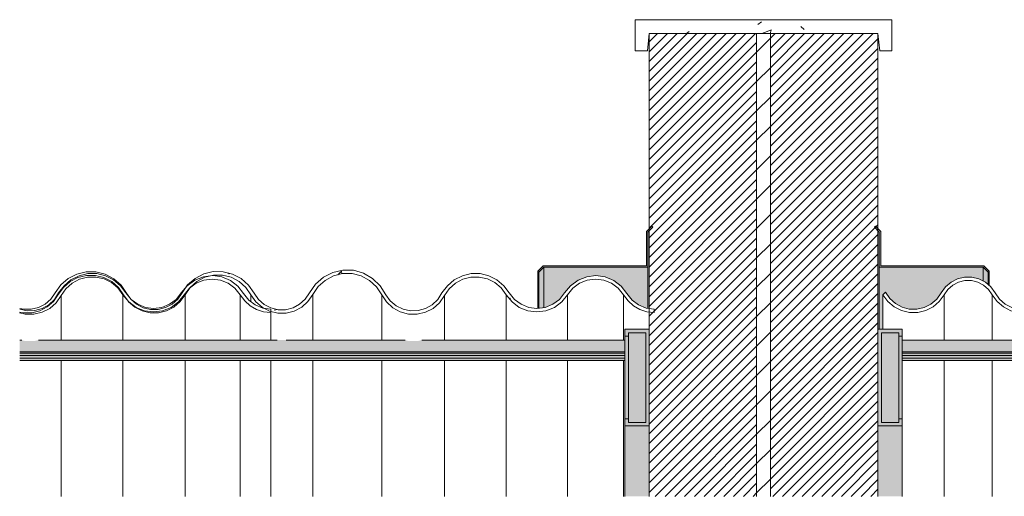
# Model space of a CAD drawing. Header units: metres. Extents: x -28.2 to -1.6, y -1.6 to 5.9.
# Tile 85 of 88: x -7.1 to -5.6, y 3.6 to 4.3. Entities that reach past the tile are written whole.
import ezdxf

# ---------------------------------------------------------------- set-up
doc = ezdxf.new("R2010")
doc.units = ezdxf.units.M
doc.layers.add('A-DETL', color=7, linetype='Continuous', lineweight=5, true_color=0x00a600)
for name, color, linetype, lineweight in [('A-DETL-GENF', 7, 'Continuous', 5), ('A-GLAZ-CWMG', 7, 'Continuous', 5), ('A-ROOF', 7, 'Continuous', 5), ('A-ROOF-MCUT', 7, 'Continuous', 15), ('A-ROOF-OTLN', 7, 'Continuous', 5), ('A-ROOF-PATT', 7, 'Continuous', 5), ('A-WALL-PATT', 7, 'Continuous', 5), ('I-WALL', 7, 'Continuous', 5)]:
    doc.layers.add(name, color=color, linetype=linetype, lineweight=lineweight)
pattern_1 = [(45, (-2.30885, 2.812), (-0.007071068, 0.007071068), [])]
pattern_2 = [(50, (-14.575, 2.812), (0.1457532, -0.0127516), [0.01524, -0.16764]), (355, (-14.575, 2.812), (-0.0281956, 0.152849), [0.01219, -0.13411]), (100.451, (-14.563, 2.811), (0.117557, 0.1400984), [0.01295, -0.14247]), (46.184, (-14.575, 2.853), (0.2168615, -0.033639), [0.02286, -0.25146]), (96.636, (-14.557, 2.85), (0.189918, 0.197943), [0.01943, -0.21371]), (351.184, (-14.575, 2.853), (0.189921, 0.197941), [0.01829, -0.20117]), (21, (-14.555, 2.843), (0.1212965, -0.0818154), [0.01524, -0.16764]), (326, (-14.555, 2.843), (0.0494422, 0.1473543), [0.01219, -0.13411]), (71.451, (-14.545, 2.836), (0.170739, 0.06554), [0.01295, -0.14247]), (37.5, (-14.575, 2.812), (0.00247227, 0.0676433), [0.00671, -0.12578, 0.00671, -0.12944, -0.13462]), (37.5, (-14.575, 2.812), (0.00247227, 0.0676433), [-0.26863, 0.00671, -0.12791]), (7.5, (-14.575, 2.812), (0.0534566, 0.0801431), [0.00671, -0.07092, 0.00671, -0.12273, -0.05131]), (7.5, (-14.575, 2.812), (0.0534566, 0.0801431), [-0.20706, 0.00671, -0.0446]), (327.5, (-14.62, 2.812), (0.1084765, -0.00458194), [0.00671, -0.04409, 0.00671, -0.15179, -0.21031]), (327.5, (-14.62, 2.812), (0.1084765, -0.00458194), [-0.2093, 0.00671, -0.20361]), (317.5, (-14.641, 2.812), (0.1185073, 0.0203419), [0.00671, -0.05933, 0.00671, -0.09855, -0.14935]), (317.5, (-14.641, 2.812), (0.1185073, 0.0203419), [-0.1713, 0.00671, -0.14265])]

# ---------------------------------------------------------------- blocks, each defined once
blk = doc.blocks.new('Rectangular Mullion - Telha Fibrocimento - Ondulada-V127-D - Chamada de detalhe 1')
at = {"layer": 'A-GLAZ-CWMG', "true_color": 0x808080}
h = blk.add_hatch(dxfattribs=at)
h.set_pattern_fill('FP_18', color=8, style=0, pattern_type=2)
h.set_pattern_definition(pattern_2)
h.paths.add_polyline_path([(-17.4861, 3.8492), (-17.492, 3.8502), (-17.4868, 3.8513), (-17.4863, 3.85)])
h.paths.add_polyline_path([(-17.3088, 3.8448), (-17.2968, 3.8476), (-17.2858, 3.8532), (-17.2765, 3.8614), (-17.2625, 3.8815), (-17.2535, 3.8896), (-17.2428, 3.8953), (-17.2309, 3.8983), (-17.2183, 3.8983), (-17.2074, 3.8958), (-17.1962, 3.8901), (-17.1873, 3.8827), (-17.1792, 3.8718), (-17.1718, 3.8626), (-17.1613, 3.8547), (-17.1491, 3.8498), (-17.1483, 3.8523), (-17.1442, 3.8491), (-17.1359, 3.8481), (-17.1303, 3.8488), (-17.1303, 3.8538), (-17.136, 3.8531), (-17.148, 3.8547), (-17.1587, 3.8591), (-17.1686, 3.8665), (-17.1757, 3.8749), (-17.1792, 3.8729), (-17.1866, 3.8835), (-17.1837, 3.8861), (-17.1866, 3.8883), (-17.1912, 3.89), (-17.1888, 3.8853), (-17.1962, 3.8919), (-17.1943, 3.8948), (-17.2052, 3.9004), (-17.2179, 3.9034), (-17.2186, 3.9006), (-17.2199, 3.9009), (-17.2328, 3.9009), (-17.2451, 3.8979), (-17.2564, 3.892), (-17.2661, 3.8836), (-17.2666, 3.8841), (-17.2729, 3.8754), (-17.2723, 3.8748), (-17.2735, 3.8731), (-17.2742, 3.8735), (-17.2789, 3.8661), (-17.2787, 3.8657), (-17.2805, 3.8633), (-17.2895, 3.8554), (-17.3001, 3.8498), (-17.3118, 3.847), (-17.3199, 3.847), (-17.3183, 3.8494), (-17.3176, 3.8497), (-17.3183, 3.8497), (-17.3291, 3.852), (-17.339, 3.8569), (-17.3475, 3.864), (-17.3551, 3.8747), (-17.3621, 3.886), (-17.373, 3.8966), (-17.3861, 3.9041), (-17.4007, 3.9082), (-17.4162, 3.9085), (-17.4305, 3.9051), (-17.444, 3.8982), (-17.4553, 3.8881), (-17.4701, 3.8664), (-17.4782, 3.8591), (-17.4878, 3.854), (-17.4926, 3.8528), (-17.4931, 3.85), (-17.4965, 3.8518), (-17.4984, 3.8513), (-17.5099, 3.8514), (-17.5198, 3.8538), (-17.5295, 3.8589), (-17.5377, 3.8661), (-17.552, 3.8868), (-17.5626, 3.8962), (-17.5751, 3.9028), (-17.5896, 3.9062), (-17.6029, 3.9063), (-17.6166, 3.903), (-17.6291, 3.8965), (-17.6398, 3.8871), (-17.6542, 3.8665), (-17.6623, 3.8593), (-17.6719, 3.8543), (-17.6824, 3.8517), (-17.6939, 3.8518), (-17.7038, 3.8542), (-17.7134, 3.8592), (-17.7216, 3.8664), (-17.7359, 3.8869), (-17.7464, 3.8961), (-17.7588, 3.9026), (-17.7729, 3.9059), (-17.7863, 3.906), (-17.7999, 3.9026), (-17.8123, 3.8962), (-17.8228, 3.887), (-17.8372, 3.8666), (-17.8454, 3.8595), (-17.855, 3.8545), (-17.8655, 3.852), (-17.8767, 3.8521), (-17.8867, 3.8545), (-17.8963, 3.8595), (-17.9045, 3.8666), (-17.9169, 3.8841), (-17.9249, 3.8911), (-17.9342, 3.8959), (-17.945, 3.8984), (-17.955, 3.8984), (-17.9652, 3.8959), (-17.9745, 3.8911), (-17.9825, 3.8841), (-17.9951, 3.8666), (-18.0034, 3.8595), (-18.0132, 3.8546), (-18.0238, 3.8522), (-18.0347, 3.8523), (-18.0461, 3.8556), (-18.0548, 3.8603), (-18.063, 3.8676), (-18.0691, 3.8767), (-18.0728, 3.8729), (-18.0658, 3.8632), (-18.0567, 3.8555), (-18.0452, 3.8498), (-18.0345, 3.8472), (-18.0226, 3.8472), (-18.011, 3.85), (-18.0004, 3.8555), (-17.9914, 3.8632), (-17.9789, 3.8806), (-17.9718, 3.8868), (-17.9635, 3.8912), (-17.9544, 3.8934), (-17.9445, 3.8933), (-17.9357, 3.8911), (-17.9276, 3.8868), (-17.9205, 3.8806), (-17.9081, 3.8631), (-17.899, 3.8553), (-17.8884, 3.8498), (-17.8762, 3.8469), (-17.8648, 3.847), (-17.8531, 3.8498), (-17.8425, 3.8554), (-17.8335, 3.8633), (-17.8191, 3.8836), (-17.8094, 3.892), (-17.7981, 3.8979), (-17.7857, 3.9009), (-17.7729, 3.9009), (-17.7606, 3.8979), (-17.7492, 3.8919), (-17.7396, 3.8835), (-17.7253, 3.863), (-17.7162, 3.8551), (-17.7056, 3.8495), (-17.6933, 3.8466), (-17.6819, 3.8466), (-17.6702, 3.8495), (-17.6596, 3.8551), (-17.6505, 3.8631), (-17.6361, 3.8836), (-17.6264, 3.8922), (-17.615, 3.8982), (-17.6025, 3.9013), (-17.5888, 3.9011), (-17.5771, 3.8982), (-17.5656, 3.8922), (-17.5559, 3.8836), (-17.5416, 3.8629), (-17.5325, 3.8548), (-17.5217, 3.8491), (-17.5093, 3.8462), (-17.4978, 3.8463), (-17.4861, 3.8492), (-17.4753, 3.855), (-17.4663, 3.8631), (-17.4517, 3.8846), (-17.4415, 3.8937), (-17.4295, 3.9001), (-17.4158, 3.9034), (-17.4026, 3.9034), (-17.3894, 3.9), (-17.3774, 3.8936), (-17.3673, 3.8843), (-17.3596, 3.8729), (-17.356, 3.8729), (-17.3515, 3.8666), (-17.3483, 3.8638), (-17.3528, 3.8626), (-17.3526, 3.8624), (-17.3433, 3.8595), (-17.3456, 3.8559), (-17.3438, 3.8541), (-17.333, 3.8482), (-17.3211, 3.845), (-17.3117, 3.8448)])
h.paths.add_polyline_path([(-17.1404, 3.8505), (-17.144, 3.8525), (-17.1403, 3.8516)])
h.paths.add_polyline_path([(-17.172, 3.8633), (-17.1741, 3.8698), (-17.1686, 3.8664), (-17.1718, 3.8635)])
h.paths.add_polyline_path([(-17.2805, 3.8633), (-17.2801, 3.865), (-17.2812, 3.864)])
at = {"layer": 'A-GLAZ-CWMG'}
for p, q in [((-18.0691, 3.8767), (-18.0728, 3.8729)), ((-18.0728, 3.8231), (-18.0728, 3.8729)), ((-17.9843, 3.8074), (-17.9843, 3.8729)), ((-17.9151, 3.8074), (-17.9151, 3.8729)), ((-17.8265, 3.8074), (-17.8265, 3.8731)), ((-17.7322, 3.8074), (-17.7322, 3.8729)), ((-17.6436, 3.8074), (-17.6436, 3.873)), ((-17.5485, 3.8729), (-17.5485, 3.8074)), ((-17.4594, 3.855), (-17.4594, 3.8732)), ((-17.2694, 3.8074), (-17.2694, 3.8716)), ((-17.1801, 3.8074), (-17.1801, 3.8729)), ((-17.9843, 3.5819), (-17.9843, 3.7782)), ((-17.9151, 3.5819), (-17.9151, 3.7782)), ((-17.8265, 3.5819), (-17.8265, 3.7782)), ((-17.7322, 3.5819), (-17.7322, 3.7782)), ((-17.6436, 3.5819), (-17.6436, 3.7782)), ((-17.5485, 3.7782), (-17.5485, 3.5819)), ((-17.2694, 3.5819), (-17.2694, 3.7782)), ((-17.1801, 3.5819), (-17.1801, 3.7782))]:
    blk.add_line(p, q, dxfattribs=at)
at = {"layer": 'A-GLAZ-CWMG', "flags": 128}
for points in [[(-17.3541, 3.873), (-17.3621, 3.886), (-17.373, 3.8966), (-17.3861, 3.9041), (-17.4007, 3.9082), (-17.4158, 3.9086), (-17.4305, 3.9051), (-17.444, 3.8982), (-17.4553, 3.8881), (-17.4639, 3.8755)], [(-17.9108, 3.8755), (-17.9169, 3.8841), (-17.9249, 3.8911), (-17.9342, 3.8959), (-17.9445, 3.8984), (-17.955, 3.8984), (-17.9652, 3.8959), (-17.9745, 3.8911), (-17.9825, 3.8841), (-17.9886, 3.8755)], [(-17.9843, 3.8729), (-17.9789, 3.8806), (-17.9718, 3.8868), (-17.9635, 3.8912), (-17.9544, 3.8934), (-17.945, 3.8934), (-17.9359, 3.8912), (-17.9276, 3.8868), (-17.9205, 3.8806), (-17.9151, 3.8729)], [(-17.7279, 3.8753), (-17.7359, 3.8869), (-17.7464, 3.8961), (-17.7588, 3.9026), (-17.7724, 3.9059), (-17.7863, 3.906), (-17.7999, 3.9026), (-17.8123, 3.8962), (-17.8228, 3.887), (-17.8309, 3.8755)], [(-17.8265, 3.8731), (-17.8191, 3.8836), (-17.8094, 3.892), (-17.7981, 3.8979), (-17.7857, 3.9009), (-17.7729, 3.9009), (-17.7606, 3.8979), (-17.7492, 3.8919), (-17.7396, 3.8835), (-17.7322, 3.8729)], [(-17.544, 3.8751), (-17.552, 3.8868), (-17.5626, 3.8962), (-17.5751, 3.9028), (-17.5888, 3.9062), (-17.6029, 3.9063), (-17.6166, 3.903), (-17.6291, 3.8965), (-17.6398, 3.8871), (-17.6479, 3.8755)], [(-17.6436, 3.873), (-17.6361, 3.8836), (-17.6264, 3.8922), (-17.615, 3.8982), (-17.6025, 3.9013), (-17.5896, 3.9013), (-17.5771, 3.8982), (-17.5656, 3.8922), (-17.5559, 3.8836), (-17.5485, 3.8729)], [(-17.4594, 3.8732), (-17.4517, 3.8846), (-17.4415, 3.8937), (-17.4295, 3.9001), (-17.4162, 3.9034), (-17.4026, 3.9034), (-17.3894, 3.9), (-17.3774, 3.8936), (-17.3673, 3.8843), (-17.3596, 3.8729)], [(-17.1758, 3.8755), (-17.1836, 3.886), (-17.1936, 3.8945), (-17.2052, 3.9004), (-17.2179, 3.9034), (-17.2309, 3.9034), (-17.2435, 3.9004), (-17.2552, 3.8945), (-17.2651, 3.886), (-17.2729, 3.8755)], [(-17.2694, 3.8716), (-17.2625, 3.8815), (-17.2535, 3.8896), (-17.2428, 3.8953), (-17.2312, 3.8983), (-17.2191, 3.8985), (-17.2074, 3.8958), (-17.1966, 3.8904), (-17.1873, 3.8827), (-17.1801, 3.8729)], [(-18.0728, 3.8729), (-18.0658, 3.8632), (-18.0567, 3.8555), (-18.0461, 3.85), (-18.0345, 3.8472), (-18.0226, 3.8472), (-18.011, 3.85), (-18.0004, 3.8555), (-17.9914, 3.8632), (-17.9843, 3.8729)], [(-17.9886, 3.8755), (-17.9951, 3.8666), (-18.0034, 3.8595), (-18.0132, 3.8546), (-18.0238, 3.8522), (-18.0347, 3.8523), (-18.0452, 3.8551), (-18.0548, 3.8603), (-18.063, 3.8676), (-18.0691, 3.8767)], [(-17.9151, 3.8729), (-17.9081, 3.8631), (-17.899, 3.8553), (-17.8884, 3.8498), (-17.8767, 3.8469), (-17.8648, 3.847), (-17.8531, 3.8498), (-17.8425, 3.8554), (-17.8335, 3.8633), (-17.8265, 3.8731)], [(-17.8309, 3.8755), (-17.8372, 3.8666), (-17.8454, 3.8595), (-17.855, 3.8545), (-17.8655, 3.852), (-17.8762, 3.852), (-17.8867, 3.8545), (-17.8963, 3.8595), (-17.9045, 3.8666), (-17.9108, 3.8755)], [(-17.7322, 3.8729), (-17.7253, 3.863), (-17.7162, 3.8551), (-17.7056, 3.8495), (-17.6939, 3.8466), (-17.6819, 3.8466), (-17.6702, 3.8495), (-17.6596, 3.8551), (-17.6505, 3.8631), (-17.6436, 3.873)], [(-17.6479, 3.8755), (-17.6542, 3.8665), (-17.6623, 3.8593), (-17.6719, 3.8543), (-17.6824, 3.8517), (-17.6933, 3.8516), (-17.7038, 3.8542), (-17.7134, 3.8592), (-17.7216, 3.8664), (-17.7279, 3.8753)], [(-17.5485, 3.8729), (-17.5416, 3.8629), (-17.5325, 3.8548), (-17.5217, 3.8491), (-17.5099, 3.8462), (-17.4978, 3.8463), (-17.4861, 3.8492), (-17.4753, 3.855), (-17.4663, 3.8631), (-17.4594, 3.8732)], [(-17.4639, 3.8755), (-17.4701, 3.8664), (-17.4782, 3.8591), (-17.4878, 3.854), (-17.4984, 3.8513), (-17.5093, 3.8512), (-17.5198, 3.8538), (-17.5295, 3.8589), (-17.5377, 3.8661), (-17.544, 3.8751)], [(-17.3596, 3.8729), (-17.3528, 3.8626), (-17.3438, 3.8541), (-17.333, 3.8482), (-17.3211, 3.845), (-17.3088, 3.8448), (-17.2968, 3.8476), (-17.2858, 3.8532), (-17.2765, 3.8614), (-17.2694, 3.8716)], [(-17.2729, 3.8755), (-17.2789, 3.8661), (-17.287, 3.8585), (-17.2966, 3.853), (-17.3073, 3.85), (-17.3183, 3.8497), (-17.3291, 3.852), (-17.339, 3.8569), (-17.3475, 3.864), (-17.3541, 3.873)], [(-17.1801, 3.8729), (-17.1718, 3.8626), (-17.1613, 3.8547), (-17.1491, 3.8498), (-17.136, 3.8481), (-17.1303, 3.8484)], [(-17.1303, 3.8535), (-17.1359, 3.8531), (-17.1477, 3.8546), (-17.1587, 3.8591), (-17.1683, 3.8662), (-17.1758, 3.8755)]]:
    blk.add_lwpolyline(points, dxfattribs=at)
blk = doc.blocks.new('LONGARINA_STEEL_FRAME - LONGARINA_STEEL_FRAME-1917798-D - Chamada de detalhe 1')
at = {"layer": 'A-ROOF', "true_color": 0x4b4b4b}
blk.add_hatch(color=251, dxfattribs=at).paths.add_polyline_path([(-18.08, 3.6835), (-18.045, 3.6835), (-18.045, 3.6937), (-18.05, 3.6937), (-18.05, 3.6886), (-18.075, 3.6886), (-18.075, 3.818), (-18.05, 3.818), (-18.05, 3.813), (-18.045, 3.813), (-18.045, 3.8231), (-18.08, 3.8231), (-18.08, 3.707)])
at = {"layer": 'A-ROOF', "true_color": 0xd1d1d1}
for points in [[(-18.05, 3.6886), (-18.05, 3.818), (-18.075, 3.818), (-18.075, 3.6886)], [(-18.045, 3.6937), (-18.045, 3.813), (-18.05, 3.813), (-18.05, 3.6937), (-18.0461, 3.6937)], [(-17.1987, 3.7906), (-17.1303, 3.7906), (-17.1303, 3.8074), (-17.3021, 3.8074), (-17.3088, 3.8059), (-17.3211, 3.8061), (-17.3262, 3.8074), (-18.045, 3.8074), (-18.045, 3.7906), (-17.267, 3.7906)], [(-17.1987, 3.7886), (-17.1303, 3.7886), (-17.1303, 3.7906), (-18.045, 3.7906), (-18.045, 3.7886), (-17.267, 3.7886)], [(-17.5405, 3.7854), (-17.1303, 3.7854), (-17.1303, 3.7886), (-18.045, 3.7886), (-18.045, 3.7854), (-17.6772, 3.7854)], [(-17.1451, 3.7815), (-17.1303, 3.7815), (-17.1303, 3.7854), (-18.045, 3.7854), (-18.045, 3.7815), (-17.1987, 3.7815)], [(-17.1352, 3.7782), (-17.1303, 3.7782), (-17.1303, 3.7815), (-18.045, 3.7815), (-18.045, 3.7782), (-17.136, 3.7782)], [(-18.045, 3.5819), (-18.045, 3.6835), (-18.08, 3.6835), (-18.08, 3.5819), (-18.078, 3.5819)]]:
    blk.add_hatch(color=254, dxfattribs=at).paths.add_polyline_path(points)
at = {"layer": 'A-ROOF'}
for p, q in [((-18.08, 3.8231), (-18.08, 3.6835)), ((-18.045, 3.8231), (-18.08, 3.8231)), ((-18.045, 3.813), (-18.045, 3.8231)), ((-18.075, 3.6886), (-18.075, 3.818)), ((-18.075, 3.818), (-18.05, 3.818)), ((-18.05, 3.818), (-18.05, 3.813)), ((-18.05, 3.813), (-18.045, 3.813)), ((-18.045, 3.6937), (-18.05, 3.6937)), ((-18.05, 3.6937), (-18.05, 3.6886)), ((-18.045, 3.6835), (-18.045, 3.6937)), ((-18.08, 3.6835), (-18.045, 3.6835)), ((-18.05, 3.6886), (-18.075, 3.6886))]:
    blk.add_line(p, q, dxfattribs=at)
at = {"layer": 'A-ROOF', "color": 8, "true_color": 0x808080}
for p, q in [((-18.05, 3.6937), (-18.05, 3.813)), ((-18.045, 3.6937), (-18.045, 3.813)), ((-17.5105, 3.8074), (-18.045, 3.8074)), ((-17.3262, 3.8074), (-17.4975, 3.8074)), ((-17.1303, 3.8074), (-17.3021, 3.8074)), ((-17.1303, 3.7906), (-18.045, 3.7906)), ((-17.1303, 3.7886), (-18.045, 3.7886)), ((-17.1303, 3.7854), (-18.045, 3.7854)), ((-17.1303, 3.7815), (-18.045, 3.7815)), ((-17.1303, 3.7782), (-18.045, 3.7782)), ((-18.045, 3.5819), (-18.045, 3.6835))]:
    blk.add_line(p, q, dxfattribs=at)
blk = doc.blocks.new('Rectangular Mullion - Telha Fibrocimento - Ondulada-2565197-D - Chamada de detalhe 1')
at = {"layer": 'A-GLAZ-CWMG', "true_color": 0x808080}
h = blk.add_hatch(dxfattribs=at)
h.set_pattern_fill('FP_18', color=8, style=0, pattern_type=2)
h.set_pattern_definition(pattern_2)
h.paths.add_polyline_path([(-19.2978, 3.8448), (-19.2858, 3.8476), (-19.2748, 3.8532), (-19.2655, 3.8614), (-19.2515, 3.8815), (-19.2425, 3.8896), (-19.2318, 3.8953), (-19.2199, 3.8983), (-19.2073, 3.8983), (-19.1964, 3.8958), (-19.1852, 3.8901), (-19.1763, 3.8827), (-19.1682, 3.8718), (-19.1608, 3.8626), (-19.1503, 3.8547), (-19.1381, 3.8498), (-19.1373, 3.8523), (-19.1332, 3.8491), (-19.1249, 3.8481), (-19.112, 3.8497), (-19.107, 3.8517), (-19.1079, 3.8543), (-19.1024, 3.8546), (-19.1072, 3.8546), (-19.1014, 3.8577), (-19.0997, 3.8546), (-19.0886, 3.8631), (-19.0803, 3.8734), (-19.0839, 3.8755), (-19.0788, 3.8831), (-19.0925, 3.8662), (-19.1021, 3.8591), (-19.1131, 3.8546), (-19.125, 3.8531), (-19.137, 3.8547), (-19.1477, 3.8591), (-19.1576, 3.8665), (-19.1647, 3.8749), (-19.1682, 3.8729), (-19.1756, 3.8835), (-19.1727, 3.8861), (-19.1756, 3.8883), (-19.1802, 3.89), (-19.1778, 3.8853), (-19.1852, 3.8919), (-19.1833, 3.8948), (-19.1942, 3.9004), (-19.2069, 3.9034), (-19.2076, 3.9006), (-19.2089, 3.9009), (-19.2218, 3.9009), (-19.2341, 3.8979), (-19.2454, 3.892), (-19.2551, 3.8836), (-19.2556, 3.8841), (-19.2619, 3.8754), (-19.2613, 3.8748), (-19.2625, 3.8731), (-19.2632, 3.8735), (-19.2679, 3.8661), (-19.2677, 3.8657), (-19.2695, 3.8633), (-19.2785, 3.8554), (-19.2891, 3.8498), (-19.3008, 3.847), (-19.3089, 3.847), (-19.3073, 3.8494), (-19.3066, 3.8497), (-19.3073, 3.8497), (-19.3181, 3.852), (-19.3181, 3.8471), (-19.3101, 3.845), (-19.3007, 3.8448)])
h.paths.add_polyline_path([(-18.9556, 3.8472), (-18.9556, 3.8486), (-18.9577, 3.8491), (-18.9662, 3.8536), (-18.9672, 3.8537), (-18.9782, 3.8582), (-18.9876, 3.8653), (-19.0033, 3.8852), (-19.014, 3.8934), (-19.0264, 3.8986), (-19.0404, 3.9004), (-19.0446, 3.8998), (-19.051, 3.8982), (-19.0624, 3.8922), (-19.0721, 3.8836), (-19.0732, 3.8822), (-19.0635, 3.8894), (-19.0523, 3.8939), (-19.0397, 3.8954), (-19.0284, 3.8939), (-19.0172, 3.8895), (-19.0075, 3.8823), (-18.9998, 3.8729), (-18.9935, 3.8642), (-18.9856, 3.857), (-18.9762, 3.8516), (-18.9662, 3.8483), (-18.9558, 3.8472)])
h.paths.add_polyline_path([(-19.1294, 3.8505), (-19.133, 3.8525), (-19.1293, 3.8516)])
h.paths.add_polyline_path([(-19.161, 3.8633), (-19.1631, 3.8698), (-19.1576, 3.8664), (-19.1608, 3.8635)])
h.paths.add_polyline_path([(-19.2695, 3.8633), (-19.2691, 3.865), (-19.2702, 3.864)])
at = {"layer": 'A-GLAZ-CWMG'}
for p, q in [((-19.2584, 3.8716), (-19.2584, 3.8074)), ((-19.1691, 3.8729), (-19.1691, 3.8074)), ((-18.9998, 3.8729), (-18.9998, 3.8074)), ((-18.9556, 3.8472), (-18.9556, 3.8522)), ((-18.9556, 3.8472), (-18.9556, 3.8074)), ((-19.2584, 3.7782), (-19.2584, 3.5819)), ((-19.1691, 3.7782), (-19.1691, 3.5819)), ((-18.9998, 3.7782), (-18.9998, 3.5819)), ((-18.9556, 3.7782), (-18.9556, 3.5819))]:
    blk.add_line(p, q, dxfattribs=at)
at = {"layer": 'A-GLAZ-CWMG', "flags": 128}
for points in [[(-19.1648, 3.8755), (-19.1726, 3.886), (-19.1826, 3.8945), (-19.1942, 3.9004), (-19.2069, 3.9034), (-19.2199, 3.9034), (-19.2325, 3.9004), (-19.2442, 3.8945), (-19.2541, 3.886), (-19.2619, 3.8755)], [(-19.2584, 3.8716), (-19.2515, 3.8815), (-19.2425, 3.8896), (-19.2318, 3.8953), (-19.2202, 3.8983), (-19.2081, 3.8985), (-19.1964, 3.8958), (-19.1856, 3.8904), (-19.1763, 3.8827), (-19.1691, 3.8729)], [(-18.995, 3.8746), (-19.0033, 3.8852), (-19.014, 3.8934), (-19.0264, 3.8986), (-19.0397, 3.9005), (-19.0531, 3.8989), (-19.0656, 3.8939), (-19.0764, 3.886), (-19.085, 3.8755)], [(-19.0808, 3.8728), (-19.0732, 3.8822), (-19.0635, 3.8894), (-19.0523, 3.8939), (-19.0404, 3.8954), (-19.0284, 3.8939), (-19.0172, 3.8895), (-19.0075, 3.8823), (-18.9998, 3.8729)], [(-19.3182, 3.8468), (-19.3101, 3.845), (-19.2978, 3.8448), (-19.2858, 3.8476), (-19.2748, 3.8532), (-19.2655, 3.8614), (-19.2584, 3.8716)], [(-19.2619, 3.8755), (-19.2679, 3.8661), (-19.276, 3.8585), (-19.2856, 3.853), (-19.2963, 3.85), (-19.3073, 3.8497), (-19.3181, 3.852)], [(-19.1691, 3.8729), (-19.1608, 3.8626), (-19.1503, 3.8547), (-19.1381, 3.8498), (-19.125, 3.8481), (-19.112, 3.8497), (-19.0997, 3.8546), (-19.0891, 3.8625), (-19.0808, 3.8728)], [(-19.085, 3.8755), (-19.0925, 3.8662), (-19.1021, 3.8591), (-19.1131, 3.8546), (-19.1249, 3.8531), (-19.1367, 3.8546), (-19.1477, 3.8591), (-19.1573, 3.8662), (-19.1648, 3.8755)], [(-18.9998, 3.8729), (-18.9935, 3.8642), (-18.9856, 3.857), (-18.9763, 3.8516), (-18.9662, 3.8483), (-18.9556, 3.8472)], [(-18.9556, 3.8522), (-18.9672, 3.8537), (-18.9782, 3.8582), (-18.9876, 3.8653), (-18.995, 3.8746)]]:
    blk.add_lwpolyline(points, dxfattribs=at)
blk = doc.blocks.new('Rectangular Mullion - Telha Fibrocimento - Ondulada-V128-D - Chamada de detalhe 1')
at = {"layer": 'A-GLAZ-CWMG', "true_color": 0x808080}
h = blk.add_hatch(dxfattribs=at)
h.set_pattern_fill('FP_18', color=8, style=0, pattern_type=2)
h.set_pattern_definition(pattern_2)
h.paths.add_polyline_path([(-18.7448, 3.8448), (-18.7328, 3.8476), (-18.7218, 3.8532), (-18.7125, 3.8614), (-18.6985, 3.8815), (-18.6895, 3.8896), (-18.6788, 3.8953), (-18.6669, 3.8983), (-18.6543, 3.8983), (-18.6434, 3.8958), (-18.6326, 3.8904), (-18.6233, 3.8827), (-18.6161, 3.8729), (-18.6078, 3.8626), (-18.5973, 3.8547), (-18.5851, 3.8498), (-18.5719, 3.8481), (-18.559, 3.8497), (-18.5467, 3.8546), (-18.5361, 3.8625), (-18.5202, 3.8822), (-18.5105, 3.8894), (-18.4993, 3.8939), (-18.4867, 3.8954), (-18.4754, 3.8939), (-18.4642, 3.8895), (-18.4545, 3.8823), (-18.4468, 3.8729), (-18.4405, 3.8642), (-18.4326, 3.857), (-18.4233, 3.8516), (-18.4132, 3.8483), (-18.41, 3.848), (-18.41, 3.8532), (-18.4142, 3.8537), (-18.4252, 3.8582), (-18.4346, 3.8653), (-18.4503, 3.8852), (-18.461, 3.8934), (-18.4734, 3.8986), (-18.4874, 3.9004), (-18.5001, 3.8989), (-18.5126, 3.8939), (-18.5234, 3.886), (-18.5395, 3.8662), (-18.5491, 3.8591), (-18.5601, 3.8546), (-18.572, 3.8531), (-18.584, 3.8547), (-18.5947, 3.8591), (-18.6043, 3.8662), (-18.6118, 3.8755), (-18.6196, 3.886), (-18.6296, 3.8945), (-18.6412, 3.9004), (-18.6539, 3.9034), (-18.6672, 3.9033), (-18.6795, 3.9004), (-18.6912, 3.8945), (-18.7011, 3.886), (-18.7089, 3.8755), (-18.7149, 3.8661), (-18.723, 3.8585), (-18.7328, 3.853), (-18.7433, 3.85), (-18.7543, 3.8497), (-18.7651, 3.852), (-18.775, 3.8569), (-18.7835, 3.864), (-18.7901, 3.873), (-18.7981, 3.886), (-18.809, 3.8966), (-18.8221, 3.9041), (-18.8367, 3.9082), (-18.8522, 3.9085), (-18.8665, 3.9051), (-18.88, 3.8982), (-18.8913, 3.8881), (-18.9061, 3.8664), (-18.9142, 3.8591), (-18.9238, 3.854), (-18.9344, 3.8513), (-18.9459, 3.8514), (-18.9558, 3.8538), (-18.9655, 3.8589), (-18.9737, 3.8661), (-18.988, 3.8868), (-18.9986, 3.8962), (-19.0111, 3.9028), (-19.0256, 3.9062), (-19.0389, 3.9063), (-19.0526, 3.903), (-19.0651, 3.8965), (-19.0758, 3.8871), (-19.0839, 3.8755), (-19.0803, 3.8734), (-19.0897, 3.8621), (-19.0998, 3.8548), (-19.1014, 3.8577), (-19.1072, 3.8546), (-19.1024, 3.8546), (-19.1079, 3.8543), (-19.1072, 3.8517), (-19.112, 3.8497), (-19.125, 3.8481), (-19.1332, 3.8491), (-19.1373, 3.8523), (-19.1381, 3.8498), (-19.1507, 3.8551), (-19.1613, 3.8632), (-19.1608, 3.8626), (-19.1522, 3.8551), (-19.1416, 3.8495), (-19.1293, 3.8466), (-19.1179, 3.8466), (-19.1062, 3.8495), (-19.0956, 3.8551), (-19.0865, 3.8631), (-19.0721, 3.8836), (-19.0624, 3.8922), (-19.051, 3.8982), (-19.0385, 3.9013), (-19.0248, 3.9011), (-19.0131, 3.8982), (-19.0016, 3.8922), (-18.9917, 3.8832), (-18.9776, 3.8629), (-18.9685, 3.8548), (-18.9577, 3.8491), (-18.9453, 3.8462), (-18.9338, 3.8463), (-18.9221, 3.8492), (-18.9113, 3.855), (-18.9023, 3.8631), (-18.8877, 3.8846), (-18.8775, 3.8937), (-18.8655, 3.9001), (-18.8518, 3.9034), (-18.8386, 3.9034), (-18.8254, 3.9), (-18.8134, 3.8936), (-18.8033, 3.8843), (-18.7888, 3.8626), (-18.7798, 3.8541), (-18.769, 3.8482), (-18.7571, 3.845), (-18.7543, 3.8449)])
h.paths.add_polyline_path([(-19.2695, 3.8633), (-19.2702, 3.864), (-19.2691, 3.865)])
h.paths.add_polyline_path([(-19.3089, 3.847), (-19.3008, 3.847), (-19.2891, 3.8498), (-19.2785, 3.8554), (-19.2695, 3.8633), (-19.2677, 3.8657), (-19.2679, 3.8661), (-19.2632, 3.8735), (-19.2625, 3.8731), (-19.2613, 3.8748), (-19.2618, 3.8756), (-19.2556, 3.8841), (-19.2551, 3.8836), (-19.2454, 3.892), (-19.2341, 3.8979), (-19.2217, 3.9009), (-19.2081, 3.9007), (-19.2076, 3.9006), (-19.2069, 3.9034), (-19.1942, 3.9004), (-19.1833, 3.8948), (-19.1852, 3.8919), (-19.1848, 3.8915), (-19.1778, 3.8853), (-19.1802, 3.89), (-19.175, 3.888), (-19.1727, 3.8861), (-19.1756, 3.8835), (-19.1682, 3.8729), (-19.1645, 3.875), (-19.1581, 3.8672), (-19.1719, 3.8869), (-19.1826, 3.8962), (-19.1948, 3.9026), (-19.2089, 3.9059), (-19.2223, 3.906), (-19.2359, 3.9026), (-19.2483, 3.8962), (-19.2588, 3.887), (-19.2732, 3.8666), (-19.2814, 3.8595), (-19.291, 3.8545), (-19.3015, 3.852), (-19.3127, 3.8521), (-19.3181, 3.8534), (-19.318, 3.852), (-19.3066, 3.8497), (-19.3075, 3.8493), (-19.3089, 3.847)])
h.paths.add_polyline_path([(-19.1294, 3.8505), (-19.1293, 3.8516), (-19.133, 3.8525), (-19.1299, 3.8508)])
h.paths.add_polyline_path([(-19.161, 3.8633), (-19.1576, 3.8664), (-19.1631, 3.8698), (-19.1613, 3.8641)])
at = {"layer": 'A-GLAZ-CWMG'}
for p, q in [((-19.0796, 3.873), (-19.0796, 3.8074)), ((-18.9845, 3.863), (-18.9845, 3.8729)), ((-18.8954, 3.8732), (-18.8954, 3.8074)), ((-18.7956, 3.8729), (-18.7956, 3.8074)), ((-18.7054, 3.8716), (-18.7054, 3.8074)), ((-18.6161, 3.8729), (-18.6161, 3.8074)), ((-18.5278, 3.8728), (-18.5278, 3.8074)), ((-18.4468, 3.8729), (-18.4468, 3.8074)), ((-18.4026, 3.8472), (-18.4026, 3.8522)), ((-19.0796, 3.7782), (-19.0796, 3.5819)), ((-18.8954, 3.7782), (-18.8954, 3.5819)), ((-18.7956, 3.7782), (-18.7956, 3.5819)), ((-18.7054, 3.7782), (-18.7054, 3.5819)), ((-18.6161, 3.7782), (-18.6161, 3.5819)), ((-18.5278, 3.7782), (-18.5278, 3.5819)), ((-18.4468, 3.7782), (-18.4468, 3.5819))]:
    blk.add_line(p, q, dxfattribs=at)
at = {"layer": 'A-GLAZ-CWMG', "flags": 128}
for points in [[(-18.7901, 3.873), (-18.7981, 3.886), (-18.809, 3.8966), (-18.8221, 3.9041), (-18.8367, 3.9082), (-18.8518, 3.9086), (-18.8665, 3.9051), (-18.88, 3.8982), (-18.8913, 3.8881), (-18.8999, 3.8755)], [(-19.1639, 3.8753), (-19.1719, 3.8869), (-19.1824, 3.8961), (-19.1948, 3.9026), (-19.2084, 3.9059), (-19.2223, 3.906), (-19.2359, 3.9026), (-19.2483, 3.8962), (-19.2588, 3.887), (-19.2669, 3.8755)], [(-19.2625, 3.8731), (-19.2551, 3.8836), (-19.2454, 3.892), (-19.2341, 3.8979), (-19.2217, 3.9009), (-19.2089, 3.9009), (-19.1966, 3.8979), (-19.1852, 3.8919), (-19.1756, 3.8835), (-19.1682, 3.8729)], [(-18.98, 3.8751), (-18.988, 3.8868), (-18.9986, 3.8962), (-19.0111, 3.9028), (-19.0248, 3.9062), (-19.0389, 3.9063), (-19.0526, 3.903), (-19.0651, 3.8965), (-19.0758, 3.8871), (-19.0839, 3.8755)], [(-19.0796, 3.873), (-19.0721, 3.8836), (-19.0624, 3.8922), (-19.051, 3.8982), (-19.0385, 3.9013), (-19.0256, 3.9013), (-19.0131, 3.8982), (-19.0016, 3.8922), (-18.9919, 3.8836), (-18.9845, 3.8729)], [(-18.8954, 3.8732), (-18.8877, 3.8846), (-18.8775, 3.8937), (-18.8655, 3.9001), (-18.8522, 3.9034), (-18.8386, 3.9034), (-18.8254, 3.9), (-18.8134, 3.8936), (-18.8033, 3.8843), (-18.7956, 3.8729)], [(-18.6118, 3.8755), (-18.6196, 3.886), (-18.6296, 3.8945), (-18.6412, 3.9004), (-18.6539, 3.9034), (-18.6669, 3.9034), (-18.6795, 3.9004), (-18.6912, 3.8945), (-18.7011, 3.886), (-18.7089, 3.8755)], [(-18.7054, 3.8716), (-18.6985, 3.8815), (-18.6895, 3.8896), (-18.6788, 3.8953), (-18.6672, 3.8983), (-18.6551, 3.8985), (-18.6434, 3.8958), (-18.6326, 3.8904), (-18.6233, 3.8827), (-18.6161, 3.8729)], [(-18.442, 3.8746), (-18.4503, 3.8852), (-18.461, 3.8934), (-18.4734, 3.8986), (-18.4867, 3.9005), (-18.5001, 3.8989), (-18.5126, 3.8939), (-18.5234, 3.886), (-18.532, 3.8755)], [(-18.5278, 3.8728), (-18.5202, 3.8822), (-18.5105, 3.8894), (-18.4993, 3.8939), (-18.4874, 3.8954), (-18.4754, 3.8939), (-18.4642, 3.8895), (-18.4545, 3.8823), (-18.4468, 3.8729)], [(-19.2669, 3.8755), (-19.2732, 3.8666), (-19.2814, 3.8595), (-19.291, 3.8545), (-19.3015, 3.852), (-19.3122, 3.852), (-19.3181, 3.8531)], [(-19.3181, 3.8479), (-19.3127, 3.8469), (-19.3008, 3.847), (-19.2891, 3.8498), (-19.2785, 3.8554), (-19.2695, 3.8633), (-19.2625, 3.8731)], [(-19.1682, 3.8729), (-19.1613, 3.863), (-19.1609, 3.8626)], [(-19.0839, 3.8755), (-19.0902, 3.8665), (-19.0983, 3.8593), (-19.1079, 3.8543), (-19.1184, 3.8517), (-19.1293, 3.8516), (-19.1398, 3.8542), (-19.1494, 3.8592), (-19.1576, 3.8664), (-19.1639, 3.8753)], [(-19.1609, 3.8626), (-19.1522, 3.8551), (-19.1416, 3.8495), (-19.1299, 3.8466), (-19.1179, 3.8466), (-19.1062, 3.8495), (-19.0956, 3.8551), (-19.0865, 3.8631), (-19.0796, 3.873)], [(-18.9845, 3.8729), (-18.9776, 3.8629), (-18.9685, 3.8548), (-18.9577, 3.8491), (-18.9459, 3.8462), (-18.9338, 3.8463), (-18.9221, 3.8492), (-18.9113, 3.855), (-18.9023, 3.8631), (-18.8954, 3.8732)], [(-18.8999, 3.8755), (-18.9061, 3.8664), (-18.9142, 3.8591), (-18.9238, 3.854), (-18.9344, 3.8513), (-18.9453, 3.8512), (-18.9558, 3.8538), (-18.9655, 3.8589), (-18.9737, 3.8661), (-18.98, 3.8751)], [(-18.7956, 3.8729), (-18.7888, 3.8626), (-18.7798, 3.8541), (-18.769, 3.8482), (-18.7571, 3.845), (-18.7448, 3.8448), (-18.7328, 3.8476), (-18.7218, 3.8532), (-18.7125, 3.8614), (-18.7054, 3.8716)], [(-18.7089, 3.8755), (-18.7149, 3.8661), (-18.723, 3.8585), (-18.7326, 3.853), (-18.7433, 3.85), (-18.7543, 3.8497), (-18.7651, 3.852), (-18.775, 3.8569), (-18.7835, 3.864), (-18.7901, 3.873)], [(-18.6161, 3.8729), (-18.6078, 3.8626), (-18.5973, 3.8547), (-18.5851, 3.8498), (-18.572, 3.8481), (-18.559, 3.8497), (-18.5467, 3.8546), (-18.5361, 3.8625), (-18.5278, 3.8728)], [(-18.532, 3.8755), (-18.5395, 3.8662), (-18.5491, 3.8591), (-18.5601, 3.8546), (-18.5719, 3.8531), (-18.5837, 3.8546), (-18.5947, 3.8591), (-18.6043, 3.8662), (-18.6118, 3.8755)], [(-18.4468, 3.8729), (-18.4405, 3.8642), (-18.4326, 3.857), (-18.4233, 3.8516), (-18.4132, 3.8483), (-18.4026, 3.8472)], [(-18.4026, 3.8522), (-18.4142, 3.8537), (-18.4252, 3.8582), (-18.4346, 3.8653), (-18.442, 3.8746)]]:
    blk.add_lwpolyline(points, dxfattribs=at)
blk = doc.blocks.new('LONGARINA_STEEL_FRAME1 - LONGARINA_STEEL_FRAME-2562852-D - Chamada de detalhe 1')
at = {"layer": 'A-ROOF', "true_color": 0x4b4b4b}
blk.add_hatch(color=251, dxfattribs=at).paths.add_polyline_path([(-18.41, 3.6835), (-18.41, 3.8231), (-18.445, 3.8231), (-18.445, 3.813), (-18.44, 3.813), (-18.44, 3.818), (-18.415, 3.818), (-18.415, 3.6886), (-18.44, 3.6886), (-18.4402, 3.6937), (-18.445, 3.6937), (-18.445, 3.6835), (-18.4116, 3.6835)])
at = {"layer": 'A-ROOF', "true_color": 0xd1d1d1}
for points in [[(-18.4977, 3.7906), (-18.445, 3.7906), (-18.445, 3.8074), (-18.7381, 3.8074), (-18.7448, 3.8059), (-18.7571, 3.8061), (-18.7622, 3.8074), (-19.2911, 3.8074), (-19.2978, 3.8059), (-19.3101, 3.8061), (-19.3152, 3.8074), (-19.3181, 3.8074), (-19.3181, 3.7906), (-18.562, 3.7906)], [(-18.4415, 3.6937), (-18.44, 3.6937), (-18.44, 3.813), (-18.445, 3.813), (-18.445, 3.6937)], [(-18.44, 3.6886), (-18.415, 3.6886), (-18.415, 3.818), (-18.44, 3.818), (-18.44, 3.6937)], [(-18.4977, 3.7886), (-18.445, 3.7886), (-18.445, 3.7906), (-19.3181, 3.7906), (-19.3181, 3.7886), (-18.562, 3.7886)], [(-18.9617, 3.7854), (-18.445, 3.7854), (-18.445, 3.7886), (-19.3181, 3.7886), (-19.3181, 3.7854), (-18.9762, 3.7854)], [(-18.445, 3.7815), (-18.445, 3.7854), (-19.3181, 3.7854), (-19.3181, 3.7815), (-18.4977, 3.7815)], [(-18.4874, 3.7782), (-18.445, 3.7782), (-18.445, 3.7815), (-19.3181, 3.7815), (-19.3181, 3.7782), (-18.4977, 3.7782)], [(-18.412, 3.5819), (-18.41, 3.5819), (-18.41, 3.6835), (-18.445, 3.6835), (-18.445, 3.5819)]]:
    blk.add_hatch(color=254, dxfattribs=at).paths.add_polyline_path(points)
at = {"layer": 'A-ROOF'}
for p, q in [((-18.41, 3.8231), (-18.445, 3.8231)), ((-18.445, 3.8231), (-18.445, 3.813)), ((-18.41, 3.6835), (-18.41, 3.8231)), ((-18.445, 3.813), (-18.44, 3.813)), ((-18.44, 3.813), (-18.44, 3.818)), ((-18.44, 3.818), (-18.415, 3.818)), ((-18.415, 3.818), (-18.415, 3.6886)), ((-18.44, 3.6937), (-18.445, 3.6937)), ((-18.445, 3.6937), (-18.445, 3.6835)), ((-18.44, 3.6886), (-18.44, 3.6937)), ((-18.445, 3.6835), (-18.41, 3.6835)), ((-18.415, 3.6886), (-18.44, 3.6886))]:
    blk.add_line(p, q, dxfattribs=at)
at = {"layer": 'A-ROOF', "color": 8, "true_color": 0x808080}
for p, q in [((-19.3152, 3.8074), (-19.3181, 3.8074)), ((-18.9465, 3.8074), (-19.2911, 3.8074)), ((-18.7622, 3.8074), (-18.9335, 3.8074)), ((-18.445, 3.8074), (-18.7381, 3.8074)), ((-18.445, 3.813), (-18.445, 3.6937)), ((-18.44, 3.813), (-18.44, 3.6937)), ((-18.445, 3.7906), (-19.3181, 3.7906)), ((-18.445, 3.7886), (-19.3181, 3.7886)), ((-18.445, 3.7854), (-19.3181, 3.7854)), ((-18.445, 3.7815), (-19.3181, 3.7815)), ((-18.445, 3.7782), (-19.3181, 3.7782)), ((-18.445, 3.6835), (-18.445, 3.5819))]:
    blk.add_line(p, q, dxfattribs=at)

msp = doc.modelspace()

# ---------------------------------------------------------------- hatches: boundary and pattern name
at = {"layer": 'A-DETL-GENF', "true_color": 0x4d4d4d}
h = msp.add_hatch(dxfattribs=at)
h.set_pattern_fill('FP_18', color=251, style=0, pattern_type=2)
h.set_pattern_definition([(50, (-2.30885, 2.812), (0.145753, -0.0127516), [0.01524, -0.16764]), (355, (-2.30885, 2.812), (-0.0281956, 0.152849), [0.01219, -0.13411]), (100.451, (-2.29685, 2.811), (0.117557, 0.1400984), [0.01295, -0.14247]), (46.184, (-2.30885, 2.853), (0.2168615, -0.033639), [0.02286, -0.25146]), (96.636, (-2.29085, 2.85), (0.189918, 0.197943), [0.01943, -0.21371]), (351.184, (-2.30885, 2.853), (0.18992, 0.197941), [0.01829, -0.20117]), (21, (-2.28885, 2.843), (0.1212965, -0.0818154), [0.01524, -0.16764]), (326, (-2.28885, 2.843), (0.049442, 0.1473543), [0.01219, -0.13411]), (71.451, (-2.27885, 2.836), (0.170739, 0.06554), [0.01295, -0.14247]), (37.5, (-2.30885, 2.812), (0.00247227, 0.0676433), [0.00671, -0.12578, 0.00671, -0.12944, -0.13462]), (37.5, (-2.30885, 2.812), (0.00247227, 0.0676433), [-0.26863, 0.00671, -0.12791]), (7.5, (-2.30885, 2.812), (0.0534566, 0.0801431), [0.00671, -0.07092, 0.00671, -0.12273, -0.05131]), (7.5, (-2.30885, 2.812), (0.0534566, 0.0801431), [-0.20706, 0.00671, -0.0446]), (327.5, (-2.35385, 2.812), (0.1084765, -0.0045819), [0.00671, -0.04409, 0.00671, -0.15179, -0.21031]), (327.5, (-2.35385, 2.812), (0.1084765, -0.0045819), [-0.2093, 0.00671, -0.20361]), (317.5, (-2.37485, 2.812), (0.1185073, 0.0203419), [0.00671, -0.05933, 0.00671, -0.09855, -0.14935]), (317.5, (-2.37485, 2.812), (0.1185073, 0.0203419), [-0.1713, 0.00671, -0.14265])])
h.paths.add_polyline_path([(-5.7939, 4.225), (-5.7939, 4.27), (-6.1639, 4.27), (-6.1639, 4.225), (-6.1465, 4.225), (-6.1439, 4.25), (-5.8139, 4.25), (-5.8113, 4.225)])
at = {"layer": 'A-DETL-GENF', "true_color": 0xff8040}
h = msp.add_hatch(dxfattribs=at)
h.set_pattern_fill('FP_19', color=11, style=0, pattern_type=2)
h.set_pattern_definition([(45, (-2.30885, 2.812), (-0.0212132, 0.0212132), [])])
h.paths.add_polyline_path([(-5.9689, 3.5819), (-5.9689, 4.25), (-5.9889, 4.25), (-5.9889, 3.5819)])
at = {"layer": 'A-ROOF-PATT', "true_color": 0x808080}
for points in [[(-6.303, 3.9055), (-6.2959, 3.9126), (-6.1459, 3.9126), (-6.1459, 3.9632), (-6.1439, 3.9652), (-6.1439, 3.9681), (-6.1479, 3.964), (-6.1479, 3.9147), (-6.2967, 3.9147), (-6.3044, 3.9069)], [(-5.6548, 3.9055), (-5.6534, 3.9069), (-5.6611, 3.9147), (-5.8099, 3.9147), (-5.8099, 3.964), (-5.8139, 3.9681), (-5.8139, 3.9652), (-5.8119, 3.9632), (-5.8119, 3.9126), (-5.6619, 3.9126), (-5.6562, 3.9069)]]:
    msp.add_hatch(color=8, dxfattribs=at).paths.add_polyline_path(points)
at = {"layer": 'A-ROOF-PATT', "true_color": 0xe1e1e1}
for points in [[(-6.1439, 3.8532), (-6.1439, 3.9652), (-6.1459, 3.9632), (-6.1459, 3.8534)], [(-5.8139, 3.8231), (-5.8119, 3.8231), (-5.8119, 3.9632), (-5.8139, 3.9652), (-5.8139, 3.832)], [(-6.3044, 3.8533), (-6.303, 3.8535), (-6.303, 3.9055), (-6.3044, 3.9069), (-6.3044, 3.8546)], [(-6.303, 3.8535), (-6.2959, 3.8544), (-6.2959, 3.9126), (-6.303, 3.9055), (-6.303, 3.8546)], [(-6.1459, 3.8534), (-6.1459, 3.9126), (-6.2959, 3.9126), (-6.2959, 3.8544), (-6.2939, 3.8546), (-6.2829, 3.8591), (-6.2734, 3.8662), (-6.2573, 3.886), (-6.2464, 3.8939), (-6.2331, 3.899), (-6.2206, 3.9005), (-6.2073, 3.8986), (-6.1949, 3.8934), (-6.1841, 3.8852), (-6.1685, 3.8653), (-6.159, 3.8582), (-6.1481, 3.8537), (-6.147, 3.8536)], [(-5.8067, 3.8231), (-5.8067, 3.8729), (-5.803, 3.8767), (-5.7968, 3.8676), (-5.7887, 3.8603), (-5.7791, 3.8551), (-5.7684, 3.8523), (-5.7569, 3.8523), (-5.747, 3.8546), (-5.7373, 3.8595), (-5.7289, 3.8666), (-5.7164, 3.8841), (-5.7082, 3.8912), (-5.699, 3.8959), (-5.6882, 3.8984), (-5.6783, 3.8984), (-5.6681, 3.8959), (-5.6619, 3.8927), (-5.6619, 3.9126), (-5.8119, 3.9126), (-5.8119, 3.8231), (-5.8089, 3.8231)], [(-5.6548, 3.8877), (-5.6548, 3.9055), (-5.6619, 3.9126), (-5.6619, 3.8927), (-5.6587, 3.8911)], [(-5.6534, 3.8864), (-5.6534, 3.9069), (-5.6548, 3.9055), (-5.6548, 3.8877), (-5.6539, 3.8868)]]:
    msp.add_hatch(color=254, dxfattribs=at).paths.add_polyline_path(points)
at = {"layer": 'A-WALL-PATT', "true_color": 0x808080}
h = msp.add_hatch(dxfattribs=at)
h.set_pattern_fill('FP_17', color=8, style=0, pattern_type=2)
h.set_pattern_definition(pattern_1)
h.paths.add_polyline_path([(-5.9889, 3.5819), (-5.9889, 4.25), (-6.1439, 4.25), (-6.1439, 3.5819)])
h = msp.add_hatch(dxfattribs=at)
h.set_pattern_fill('FP_17', color=8, style=0, pattern_type=2)
h.set_pattern_definition(pattern_1)
h.paths.add_polyline_path([(-5.8139, 3.5819), (-5.8139, 4.25), (-5.9689, 4.25), (-5.9689, 3.5819), (-5.8213, 3.5819)])

# ---------------------------------------------------------------- linework, layer by layer
at = {"layer": 'A-DETL', "color": 7}
for p, q in [((-5.7939, 4.27), (-6.1639, 4.27)), ((-6.1639, 4.27), (-6.1639, 4.225)), ((-5.7939, 4.225), (-5.7939, 4.27)), ((-6.1465, 4.225), (-6.1439, 4.25)), ((-6.1439, 4.25), (-5.9889, 4.25)), ((-5.9689, 4.25), (-5.9889, 4.25)), ((-5.9889, 4.25), (-5.9889, 3.5819)), ((-5.9689, 4.25), (-5.8139, 4.25)), ((-5.9689, 3.5819), (-5.9689, 4.25)), ((-5.8139, 4.25), (-5.8113, 4.225)), ((-6.1639, 4.225), (-6.1465, 4.225)), ((-5.8113, 4.225), (-5.7939, 4.225))]:
    msp.add_line(p, q, dxfattribs=at)
at = {"layer": 'A-ROOF-MCUT'}
for p, q in [((-6.1402, 3.9718), (-6.1479, 3.964)), ((-6.1479, 3.964), (-6.1479, 3.9147)), ((-6.1459, 3.9632), (-6.1388, 3.9703)), ((-6.1459, 3.9126), (-6.1459, 3.9632)), ((-6.1388, 3.9703), (-6.1402, 3.9718)), ((-5.8175, 3.9718), (-5.819, 3.9703)), ((-5.819, 3.9703), (-5.8119, 3.9632)), ((-5.8099, 3.964), (-5.8175, 3.9718)), ((-5.8119, 3.9632), (-5.8119, 3.9126)), ((-5.8099, 3.9147), (-5.8099, 3.964)), ((-6.2967, 3.9147), (-6.3044, 3.9069)), ((-6.3044, 3.9069), (-6.303, 3.9055)), ((-6.303, 3.9055), (-6.2959, 3.9126)), ((-6.1479, 3.9147), (-6.2967, 3.9147)), ((-6.2959, 3.9126), (-6.1459, 3.9126)), ((-5.8119, 3.9126), (-5.6619, 3.9126)), ((-5.6611, 3.9147), (-5.8099, 3.9147)), ((-5.6619, 3.9126), (-5.6548, 3.9055)), ((-5.6534, 3.9069), (-5.6611, 3.9147)), ((-5.6548, 3.9055), (-5.6534, 3.9069))]:
    msp.add_line(p, q, dxfattribs=at)
at = {"layer": 'A-ROOF-OTLN'}
for p, q in [((-6.3044, 3.8533), (-6.3044, 3.9069)), ((-6.2959, 3.8544), (-6.2959, 3.9126)), ((-6.1459, 3.8534), (-6.1459, 3.9126)), ((-5.8119, 3.9126), (-5.8119, 3.8231)), ((-5.6619, 3.9126), (-5.6619, 3.8927)), ((-5.6534, 3.9069), (-5.6534, 3.8864)), ((-6.303, 3.8535), (-6.303, 3.9055)), ((-5.6548, 3.9055), (-5.6548, 3.8877))]:
    msp.add_line(p, q, dxfattribs=at)
at = {"layer": 'I-WALL'}
for p, q in [((-6.1439, 4.25), (-6.1439, 3.848)), ((-5.8139, 3.5819), (-5.8139, 4.25)), ((-6.1439, 3.8479), (-6.1439, 3.5819))]:
    msp.add_line(p, q, dxfattribs=at)

# ---------------------------------------------------------------- block references
at = {"layer": 'A-GLAZ-CWMG'}
for name in ['Rectangular Mullion - Telha Fibrocimento - Ondulada-V128-D - Chamada de detalhe 1', 'Rectangular Mullion - Telha Fibrocimento - Ondulada-V127-D - Chamada de detalhe 1', 'Rectangular Mullion - Telha Fibrocimento - Ondulada-2565197-D - Chamada de detalhe 1']:
    msp.add_blockref(name, (12.2661, 0), dxfattribs=at)
at = {"layer": 'A-ROOF', "color": 8, "true_color": 0x808080}
for name in ['LONGARINA_STEEL_FRAME1 - LONGARINA_STEEL_FRAME-2562852-D - Chamada de detalhe 1', 'LONGARINA_STEEL_FRAME - LONGARINA_STEEL_FRAME-1917798-D - Chamada de detalhe 1']:
    msp.add_blockref(name, (12.2661, 0), dxfattribs=at)

doc.saveas('drawing.dxf')
